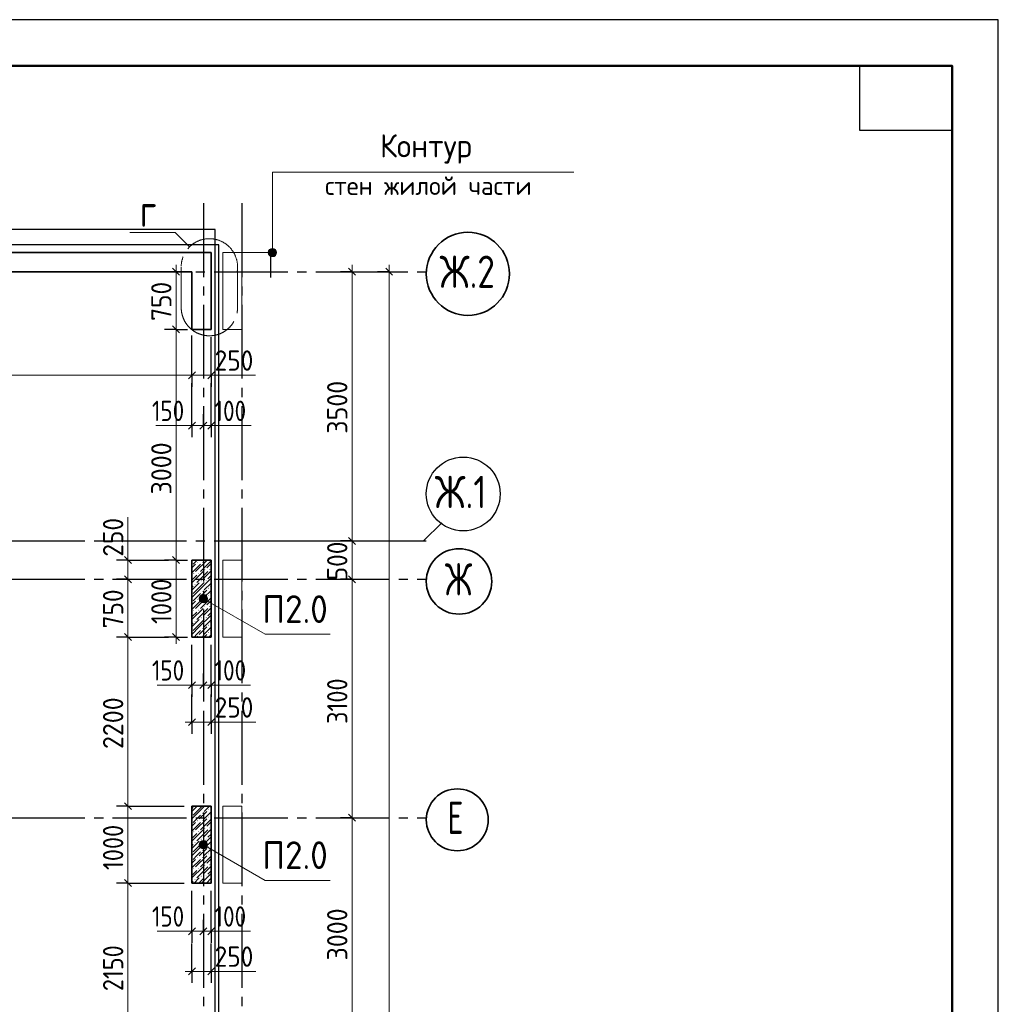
# Model space of a CAD drawing. Header units: millimetres. Extents: x 0 to 21000, y 0 to 14850.
# Tile 16 of 16: x 15698 to 21000, y 9515 to 14850. Entities that reach past the tile are written whole.
import ezdxf

# ---------------------------------------------------------------- set-up
doc = ezdxf.new("R2010")
doc.units = ezdxf.units.MM
doc.linetypes.add('______5', pattern=[550, 400, -50, 50, -50])
for name, color, linetype, lineweight in [('Standard', 7, 'Continuous', 25), ('ЖБ Пилон', 180, 'Continuous', 25), ('Общий01', 7, 'Continuous', 13), ('Позиционная метка диаметр_ шаг', 7, 'Continuous', 13), ('Позиционная метка линия выноска', 7, 'Continuous', 13), ('Примечания', 7, 'Continuous', 13), ('Размерная линия_ общее', 7, 'Continuous', 13)]:
    doc.layers.add(name, color=color, linetype=linetype, lineweight=lineweight)
for name, color, linetype, lineweight, true_color in [('ЖБ Плита Фундамента верхний уровень', 7, 'Continuous', 25, 0x783c14), ('ЖБ Стена верхний уровень', 7, 'Continuous', 25, 0x006e00), ('Колонна_ бетон', 7, 'Continuous', 50, 0xb4b496), ('Стена_ бетон несущ.', 7, 'Continuous', 70, 0xb4b496)]:
    doc.layers.add(name, color=color, linetype=linetype, lineweight=lineweight, true_color=true_color)
doc.layers.add('Оси', color=7, linetype='______5', true_color=0x656565)
doc.styles.add('ISOCPEUR', font='txt')

msp = doc.modelspace()

# ---------------------------------------------------------------- hatches: boundary and pattern name
at = {"layer": 'ЖБ Пилон', "linetype": 'Continuous', "lineweight": 18, "transparency": 33554687}
for points in [[(16658.7, 11909.5), (16661.2, 11912), (16663.8, 11909.5), (16661.2, 11907)], [(16685.7, 11910.5), (16688.2, 11913), (16690.7, 11910.5), (16688.2, 11908)], [(16638.8, 11849.5), (16641.3, 11852), (16643.8, 11849.5), (16641.3, 11847)], [(16665.7, 11850.5), (16668.2, 11853), (16670.7, 11850.5), (16668.2, 11848)], [(16698.8, 11869.5), (16701.3, 11872), (16703.8, 11869.5), (16701.3, 11867)], [(16725.7, 11870.5), (16728.2, 11873), (16730.7, 11870.5), (16728.2, 11868)], [(16645.7, 11790.5), (16648.2, 11793), (16650.7, 11790.5), (16648.2, 11788)], [(16678.8, 11809.5), (16681.3, 11812), (16683.8, 11809.5), (16681.3, 11807)], [(16705.7, 11810.5), (16708.2, 11813), (16710.7, 11810.5), (16708.2, 11808)], [(16685.7, 11750.5), (16688.2, 11753), (16690.7, 11750.5), (16688.2, 11748)], [(16718.8, 11769.5), (16721.3, 11772), (16723.8, 11769.5), (16721.3, 11767)], [(16658.7, 11709.5), (16661.2, 11712), (16663.8, 11709.5), (16661.2, 11707)], [(16685.7, 11710.5), (16688.2, 11713), (16690.7, 11710.5), (16688.2, 11708)], [(16718.8, 11729.5), (16721.3, 11732), (16723.8, 11729.5), (16721.3, 11727)], [(16638.8, 11649.5), (16641.3, 11652), (16643.8, 11649.5), (16641.3, 11647)], [(16665.7, 11650.5), (16668.2, 11653), (16670.7, 11650.5), (16668.2, 11648)], [(16698.8, 11669.5), (16701.3, 11672), (16703.8, 11669.5), (16701.3, 11667)], [(16725.7, 11670.5), (16728.2, 11673), (16730.7, 11670.5), (16728.2, 11668)], [(16645.7, 11590.5), (16648.2, 11593), (16650.7, 11590.5), (16648.2, 11588)], [(16678.8, 11609.5), (16681.3, 11612), (16683.8, 11609.5), (16681.3, 11607)], [(16705.7, 11610.5), (16708.2, 11613), (16710.7, 11610.5), (16708.2, 11608)], [(16685.7, 11550.5), (16688.2, 11553), (16690.7, 11550.5), (16688.2, 11548)], [(16718.8, 11569.5), (16721.3, 11572), (16723.8, 11569.5), (16721.3, 11567)], [(16718.8, 11529.5), (16721.3, 11532), (16723.8, 11529.5), (16721.3, 11527)], [(16658.7, 11509.5), (16661.2, 11512), (16663.8, 11509.5), (16661.2, 11507)], [(16685.7, 11510.5), (16688.2, 11513), (16690.7, 11510.5), (16688.2, 11508)], [(16648.6, 10588.5), (16648.2, 10588), (16647.7, 10588.5)], [(16718.8, 10569.5), (16721.3, 10572), (16723.8, 10569.5), (16721.3, 10567)], [(16658.7, 10509.5), (16661.2, 10512), (16663.8, 10509.5), (16661.2, 10507)], [(16685.7, 10550.5), (16688.2, 10553), (16690.7, 10550.5), (16688.2, 10548)], [(16685.7, 10510.5), (16688.2, 10513), (16690.7, 10510.5), (16688.2, 10508)], [(16718.8, 10529.5), (16721.3, 10532), (16723.8, 10529.5), (16721.3, 10527)], [(16698.8, 10469.5), (16701.3, 10472), (16703.8, 10469.5), (16701.3, 10467)], [(16725.7, 10470.5), (16728.2, 10473), (16730.7, 10470.5), (16728.2, 10468)], [(16638.8, 10449.5), (16641.3, 10452), (16643.8, 10449.5), (16641.3, 10447)], [(16665.7, 10450.5), (16668.2, 10453), (16670.7, 10450.5), (16668.2, 10448)], [(16678.8, 10409.5), (16681.3, 10412), (16683.8, 10409.5), (16681.3, 10407)], [(16705.7, 10410.5), (16708.2, 10413), (16710.7, 10410.5), (16708.2, 10408)], [(16645.7, 10390.5), (16648.2, 10393), (16650.7, 10390.5), (16648.2, 10388)], [(16685.7, 10350.5), (16688.2, 10353), (16690.7, 10350.5), (16688.2, 10348)], [(16718.8, 10369.5), (16721.3, 10372), (16723.8, 10369.5), (16721.3, 10367)], [(16658.7, 10309.5), (16661.2, 10312), (16663.8, 10309.5), (16661.2, 10307)], [(16685.7, 10310.5), (16688.2, 10313), (16690.7, 10310.5), (16688.2, 10308)], [(16718.8, 10329.5), (16721.3, 10332), (16723.8, 10329.5), (16721.3, 10327)], [(16638.8, 10249.5), (16641.3, 10252), (16643.8, 10249.5), (16641.3, 10247)], [(16665.7, 10250.5), (16668.2, 10253), (16670.7, 10250.5), (16668.2, 10248)], [(16698.8, 10269.5), (16701.3, 10272), (16703.8, 10269.5), (16701.3, 10267)], [(16725.7, 10270.5), (16728.2, 10273), (16730.7, 10270.5), (16728.2, 10268)], [(16645.7, 10190.5), (16648.2, 10193), (16650.7, 10190.5), (16648.2, 10188)], [(16678.8, 10209.5), (16681.3, 10212), (16683.8, 10209.5), (16681.3, 10207)], [(16705.7, 10210.5), (16708.2, 10213), (16710.7, 10210.5), (16708.2, 10208)], [(16721.1, 10171.8), (16721.3, 10172), (16721.4, 10171.8)]]:
    msp.add_hatch(color=7, dxfattribs=at).paths.add_polyline_path(points, flags=16)
at = {"layer": 'Общий01', "linetype": 'Continuous', "lineweight": 13, "transparency": 33554687}
for points in [[(17078.7, 13607.8), (17056.2, 13607.8), (17048.1, 13599.7)], [(17078.7, 13607.8), (17048.1, 13599.7), (17086.8, 13599.7)], [(17056.2, 13607.8), (17078.7, 13607.8), (17067.4, 13611)], [(17086.8, 13599.7), (17048.1, 13599.7), (17045, 13588.5)], [(17086.8, 13599.7), (17045, 13588.5), (17090, 13588.5)], [(17090, 13588.5), (17045, 13588.5), (17048.1, 13577.2)], [(17090, 13588.5), (17048.1, 13577.2), (17086.8, 13577.2)], [(17086.8, 13577.2), (17048.1, 13577.2), (17056.2, 13569.1)], [(17086.8, 13577.2), (17056.2, 13569.1), (17078.7, 13569.1)], [(17078.7, 13569.1), (17056.2, 13569.1), (17067.4, 13566)]]:
    msp.add_hatch(color=7, dxfattribs=at).paths.add_polyline_path(points)
at = {"layer": 'Позиционная метка линия выноска', "linetype": 'Continuous', "lineweight": 13, "transparency": 33554687}
for points in [[(16671.4, 11712.5), (16682.7, 11731.9), (16674.3, 11723.8)], [(16682.7, 11731.9), (16671.4, 11712.5), (16674.4, 11701.4)], [(16682.7, 11731.9), (16674.4, 11701.4), (16693.7, 11734.9)], [(16693.7, 11734.9), (16674.4, 11701.4), (16682.5, 11693)], [(16693.7, 11734.9), (16682.5, 11693), (16705, 11732)], [(16705, 11732), (16682.5, 11693), (16693.9, 11690.1)], [(16705, 11732), (16693.9, 11690.1), (16713.2, 11723.7)], [(16713.2, 11723.7), (16693.9, 11690.1), (16704.9, 11693.1)], [(16713.2, 11723.7), (16704.9, 11693.1), (16716.2, 11712.6)], [(16716.2, 11712.6), (16704.9, 11693.1), (16713.3, 11701.3)], [(16671.4, 10379.1), (16682.7, 10398.6), (16674.3, 10390.4)], [(16682.7, 10398.6), (16671.4, 10379.1), (16674.4, 10368.1)], [(16682.7, 10398.6), (16674.4, 10368.1), (16693.7, 10401.6)], [(16693.7, 10401.6), (16674.4, 10368.1), (16682.5, 10359.7)], [(16693.7, 10401.6), (16682.5, 10359.7), (16705, 10398.7)], [(16705, 10398.7), (16682.5, 10359.7), (16693.9, 10356.8)], [(16705, 10398.7), (16693.9, 10356.8), (16713.2, 10390.3)], [(16713.2, 10390.3), (16693.9, 10356.8), (16704.9, 10359.8)], [(16713.2, 10390.3), (16704.9, 10359.8), (16716.2, 10379.3)], [(16716.2, 10379.3), (16704.9, 10359.8), (16713.3, 10367.9)]]:
    msp.add_hatch(color=7, dxfattribs=at).paths.add_polyline_path(points)

# ---------------------------------------------------------------- linework, layer by layer
at = {"layer": 'Standard', "color": 7, "linetype": 'Continuous', "lineweight": 35, "transparency": 33554687}
for p, q in [((20750, 13800), (20750, 10250)), ((20750, 13600), (20750, 10050))]:
    msp.add_line(p, q, dxfattribs=at)
at = {"layer": 'Standard', "color": 7, "linetype": '______5', "lineweight": 13, "transparency": 33554687}
for p, q in [((16573.2, 13289.9), (16573.2, 13510.8)), ((16878.5, 13289.9), (16878.5, 13510.8))]:
    msp.add_line(p, q, dxfattribs=at)
at = {"layer": 'Standard', "color": 7, "linetype": 'Continuous', "lineweight": 50, "transparency": 33554687}
msp.add_line((20750, 13550), (20750, 11600), dxfattribs=at)
at = {"layer": 'Standard', "color": 7, "linetype": 'Continuous', "lineweight": 25, "transparency": 33554687}
for points in [[(0, 0), (21000, 0), (21000, 14850), (0, 14850), (0, 0)], [(20750, 14600), (20750, 14250), (20250, 14250), (20250, 14600), (20750, 14600)]]:
    msp.add_lwpolyline(points, close=True, dxfattribs=at)
at = {"layer": 'Standard', "color": 7, "linetype": 'Continuous', "lineweight": 50, "transparency": 33554687}
msp.add_lwpolyline([(1000, 14600), (20750, 14600), (20750, 250), (1000, 250), (1000, 14600)], close=True, dxfattribs=at)
at = {"layer": 'Standard', "color": 7, "linetype": 'Continuous', "lineweight": 13, "transparency": 33554687}
msp.add_lwpolyline([(16617.9, 13618.7), (16540.3, 13696.4), (16295.3, 13696.4)], dxfattribs=at)
at = {"layer": 'Standard', "color": 254, "linetype": 'Continuous', "lineweight": -3, "true_color": 0xc4c4ff, "transparency": 33554687}
msp.add_lwpolyline([(3318.8, 4255.2), (16777.1, 4255.2), (16777.1, 13630.2), (3318.8, 13630.2), (3318.8, 4255.2)], dxfattribs=at)
at = {"layer": 'Standard', "color": 7, "linetype": '______5', "lineweight": 13, "transparency": 33554687}
for centre, start, end in [((16725.9, 13510.8), 350.0216, 189.9784), ((16725.9, 13289.9), 180, 0)]:
    msp.add_arc(centre, 152.6, start, end, dxfattribs=at)
at = {"layer": 'ЖБ Пилон', "color": 7, "linetype": 'Continuous', "lineweight": 35, "transparency": 33554687}
for p, q in [((16735.5, 11921.8), (16631.3, 11921.8)), ((16631.3, 11921.8), (16631.3, 11505.2)), ((16631.3, 11921.8), (16631.3, 11505.2)), ((16735.5, 11921.8), (16631.3, 11921.8)), ((16735.5, 11505.2), (16735.5, 11921.8)), ((16735.5, 11505.2), (16735.5, 11921.8)), ((16631.3, 11505.2), (16735.5, 11505.2)), ((16631.3, 11505.2), (16735.5, 11505.2)), ((16735.5, 10588.5), (16631.3, 10588.5)), ((16631.3, 10588.5), (16631.3, 10171.8)), ((16631.3, 10588.5), (16631.3, 10171.8)), ((16735.5, 10588.5), (16631.3, 10588.5)), ((16735.5, 10171.8), (16735.5, 10588.5)), ((16735.5, 10171.8), (16735.5, 10588.5)), ((16631.3, 10171.8), (16735.5, 10171.8)), ((16631.3, 10171.8), (16735.5, 10171.8))]:
    msp.add_line(p, q, dxfattribs=at)
at = {"layer": 'ЖБ Пилон', "color": 251, "linetype": 'Continuous', "lineweight": 18, "true_color": 0x494949, "transparency": 33554687}
for p, q in [((16633.6, 11921.8), (16631.3, 11919.5)), ((16678.2, 11900.5), (16631.3, 11853.7)), ((16631.3, 11879.5), (16651.3, 11899.5)), ((16638.2, 11900.5), (16658.2, 11920.5)), ((16711.2, 11919.5), (16651.3, 11859.5)), ((16658.2, 11920.5), (16659.4, 11921.8)), ((16673.6, 11921.8), (16671.3, 11919.5)), ((16735.5, 11917.8), (16678.2, 11860.5)), ((16699.4, 11921.8), (16698.2, 11920.5)), ((16735.5, 11903.7), (16711.2, 11879.5)), ((16631.3, 11799.5), (16691.3, 11859.5)), ((16718.2, 11860.5), (16658.2, 11800.5)), ((16735.5, 11863.7), (16691.3, 11819.5)), ((16658.2, 11840.5), (16631.3, 11813.7)), ((16671.3, 11799.5), (16631.3, 11759.5)), ((16698.2, 11800.5), (16638.2, 11740.5)), ((16671.3, 11759.5), (16731.3, 11819.5)), ((16735.5, 11797.8), (16698.2, 11760.5)), ((16718.2, 11820.5), (16735.5, 11837.8)), ((16631.3, 11773.7), (16638.2, 11780.5)), ((16671.3, 11759.5), (16631.3, 11719.5)), ((16658.2, 11720.5), (16678.2, 11740.5)), ((16711.2, 11759.5), (16671.3, 11719.5)), ((16735.5, 11757.8), (16698.2, 11720.5)), ((16735.5, 11783.7), (16731.3, 11779.5)), ((16731.3, 11739.5), (16735.5, 11743.7)), ((16678.2, 11700.5), (16631.3, 11653.7)), ((16631.3, 11679.5), (16651.3, 11699.5)), ((16638.2, 11700.5), (16658.2, 11720.5)), ((16711.2, 11719.5), (16651.3, 11659.5)), ((16735.5, 11717.8), (16678.2, 11660.5)), ((16735.5, 11703.7), (16711.2, 11679.5)), ((16631.3, 11599.5), (16691.3, 11659.5)), ((16658.2, 11640.5), (16631.3, 11613.7)), ((16718.2, 11660.5), (16658.2, 11600.5)), ((16735.5, 11663.7), (16691.3, 11619.5)), ((16718.2, 11620.5), (16735.5, 11637.8)), ((16671.3, 11599.5), (16631.3, 11559.5)), ((16631.3, 11573.7), (16638.2, 11580.5)), ((16698.2, 11600.5), (16638.2, 11540.5)), ((16671.3, 11559.5), (16731.3, 11619.5)), ((16735.5, 11597.8), (16698.2, 11560.5)), ((16735.5, 11583.7), (16731.3, 11579.5)), ((16671.3, 11559.5), (16631.3, 11519.5)), ((16658.2, 11520.5), (16678.2, 11540.5)), ((16711.2, 11559.5), (16671.3, 11519.5)), ((16735.5, 11557.8), (16698.2, 11520.5)), ((16731.3, 11539.5), (16735.5, 11543.7)), ((16642.8, 11505.2), (16658.2, 11520.5)), ((16711.2, 11519.5), (16696.9, 11505.2)), ((16735.5, 11517.8), (16722.8, 11505.2)), ((16660.3, 10588.5), (16631.3, 10559.5)), ((16631.3, 10573.7), (16638.2, 10580.5)), ((16686.1, 10588.5), (16638.2, 10540.5)), ((16671.3, 10559.5), (16700.3, 10588.5)), ((16726.1, 10588.5), (16698.2, 10560.5)), ((16735.5, 10583.7), (16731.3, 10579.5)), ((16671.3, 10559.5), (16631.3, 10519.5)), ((16638.2, 10500.5), (16658.2, 10520.5)), ((16711.2, 10519.5), (16651.3, 10459.5)), ((16658.2, 10520.5), (16678.2, 10540.5)), ((16711.2, 10559.5), (16671.3, 10519.5)), ((16735.5, 10517.8), (16678.2, 10460.5)), ((16735.5, 10557.8), (16698.2, 10520.5)), ((16731.3, 10539.5), (16735.5, 10543.7)), ((16678.2, 10500.5), (16631.3, 10453.7)), ((16631.3, 10479.5), (16651.3, 10499.5)), ((16631.3, 10399.5), (16691.3, 10459.5)), ((16718.2, 10460.5), (16658.2, 10400.5)), ((16735.5, 10463.7), (16691.3, 10419.5)), ((16735.5, 10503.7), (16711.2, 10479.5)), ((16658.2, 10440.5), (16631.3, 10413.7)), ((16671.3, 10359.5), (16731.3, 10419.5)), ((16718.2, 10420.5), (16735.5, 10437.8)), ((16671.3, 10399.5), (16631.3, 10359.5)), ((16631.3, 10373.7), (16638.2, 10380.5)), ((16671.3, 10359.5), (16631.3, 10319.5)), ((16698.2, 10400.5), (16638.2, 10340.5)), ((16711.2, 10359.5), (16671.3, 10319.5)), ((16735.5, 10397.8), (16698.2, 10360.5)), ((16735.5, 10357.8), (16698.2, 10320.5)), ((16735.5, 10383.7), (16731.3, 10379.5)), ((16678.2, 10300.5), (16631.3, 10253.7)), ((16631.3, 10279.5), (16651.3, 10299.5)), ((16638.2, 10300.5), (16658.2, 10320.5)), ((16711.2, 10319.5), (16651.3, 10259.5)), ((16658.2, 10320.5), (16678.2, 10340.5)), ((16735.5, 10317.8), (16678.2, 10260.5)), ((16735.5, 10303.7), (16711.2, 10279.5)), ((16731.3, 10339.5), (16735.5, 10343.7)), ((16631.3, 10199.5), (16691.3, 10259.5)), ((16718.2, 10260.5), (16658.2, 10200.5)), ((16735.5, 10263.7), (16691.3, 10219.5)), ((16658.2, 10240.5), (16631.3, 10213.7)), ((16671.3, 10199.5), (16643.6, 10171.8)), ((16698.2, 10200.5), (16669.5, 10171.8)), ((16683.6, 10171.8), (16731.3, 10219.5)), ((16735.5, 10197.8), (16709.5, 10171.8)), ((16718.2, 10220.5), (16735.5, 10237.8)), ((16631.3, 10173.7), (16638.2, 10180.5)), ((16735.5, 10183.7), (16731.3, 10179.5))]:
    msp.add_line(p, q, dxfattribs=at)
at = {"layer": 'ЖБ Плита Фундамента верхний уровень', "color": 253, "linetype": 'Continuous', "lineweight": -3, "true_color": 0xa0a0a0, "transparency": 33554687}
for p, q in [((16756.3, 13713.5), (3631.3, 13713.5)), ((16756.3, 4171.8), (16756.3, 13713.5))]:
    msp.add_line(p, q, dxfattribs=at)
at = {"layer": 'ЖБ Стена верхний уровень', "color": 7, "linetype": 'Continuous', "lineweight": 35, "transparency": 33554687}
for p, q in [((16631.3, 13588.5), (3756.3, 13588.5)), ((16631.3, 13588.5), (12449.2, 13588.5)), ((16735.5, 13588.5), (16631.3, 13588.5)), ((16735.5, 13588.5), (16631.3, 13588.5)), ((16735.5, 13171.8), (16735.5, 13588.5)), ((16735.5, 13171.8), (16735.5, 13588.5)), ((14027.1, 13484.3), (16631.3, 13484.3)), ((15364.6, 13484.3), (16631.3, 13484.3)), ((16631.3, 13484.3), (16631.3, 13171.8)), ((16631.3, 13484.3), (16631.3, 13171.8)), ((16631.3, 13171.8), (16735.5, 13171.8)), ((16631.3, 13171.8), (16735.5, 13171.8))]:
    msp.add_line(p, q, dxfattribs=at)
at = {"layer": 'Колонна_ бетон', "color": 251, "linetype": 'Continuous', "lineweight": 13, "true_color": 0x575757, "transparency": 33554687}
for p, q in [((16798, 11921.8), (16798, 11505.2)), ((16902.1, 11921.8), (16798, 11921.8)), ((16902.1, 11505.2), (16902.1, 11921.8)), ((16798, 11505.2), (16902.1, 11505.2)), ((16798, 10588.5), (16798, 10171.8)), ((16902.1, 10588.5), (16798, 10588.5)), ((16902.1, 10171.8), (16902.1, 10588.5)), ((16798, 10171.8), (16902.1, 10171.8))]:
    msp.add_line(p, q, dxfattribs=at)
at = {"layer": 'Общий01', "color": 7, "linetype": 'Continuous', "lineweight": 13, "transparency": 33554687}
for p, q in [((17067.4, 13611), (17067.4, 13611)), ((17045, 13588.5), (17045, 13588.5)), ((17067.4, 13566), (17067.4, 13566)), ((17090, 13588.5), (17090, 13588.5))]:
    msp.add_line(p, q, dxfattribs=at)
msp.add_lwpolyline([(18700.8, 14023.2), (17067.4, 14023.2), (17067.4, 13588.5)], dxfattribs=at)
msp.add_circle((17067.4, 13588.5), 22.5, dxfattribs=at)
at = {"layer": 'Оси', "color": 8, "linetype": '______5', "lineweight": -3, "transparency": 33554687}
for p, q in [((16693.8, 13855.1), (16693.8, 3536.5)), ((16902.1, 13855.1), (16902.1, 3464.8)), ((3001.7, 13484.3), (17901.2, 13484.3)), ((3001.7, 12026), (17901.2, 12026)), ((3001.7, 11817.7), (17901.2, 11817.7)), ((3001.7, 10526), (17901.2, 10526))]:
    msp.add_line(p, q, dxfattribs=at)
at = {"layer": 'Оси', "color": 7, "linetype": 'Continuous', "lineweight": 25, "transparency": 33554687}
msp.add_lwpolyline([(17053.2, 12026), (17886.5, 12026), (17984.5, 12123.9)], dxfattribs=at)
at = {"layer": 'Оси', "color": 7, "linetype": 'Continuous', "lineweight": 35, "transparency": 33554687}
for centre, radius in [((18126.4, 13473), 225.2), ((18078.5, 11806.3), 177.3), ((18068.9, 10514.6), 167.7)]:
    msp.add_circle(centre, radius, dxfattribs=at)
at = {"layer": 'Оси', "color": 7, "linetype": 'Continuous', "lineweight": 25, "transparency": 33554687}
msp.add_circle((18101.2, 12280.3), 200, dxfattribs=at)
at = {"layer": 'Позиционная метка линия выноска', "color": 7, "linetype": 'Continuous', "lineweight": 13, "transparency": 33554687}
for p, q in [((16674.3, 11723.8), (16674.3, 11723.8)), ((16682.5, 11693), (16682.5, 11693)), ((16705, 11732), (16705, 11732)), ((16713.3, 11701.3), (16713.3, 11701.3)), ((16674.3, 10390.4), (16674.3, 10390.4)), ((16682.5, 10359.7), (16682.5, 10359.7)), ((16705, 10398.7), (16705, 10398.7)), ((16713.3, 10367.9), (16713.3, 10367.9))]:
    msp.add_line(p, q, dxfattribs=at)
for points in [[(16693.8, 11712.5), (17027.4, 11519.9), (17380.7, 11519.9)], [(16693.8, 10379.2), (17027.4, 10186.6), (17380.7, 10186.6)]]:
    msp.add_lwpolyline(points, dxfattribs=at)
for centre in [(16693.8, 11712.5), (16693.8, 10379.2)]:
    msp.add_circle(centre, 22.5, dxfattribs=at)
at = {"layer": 'Примечания', "color": 7, "linetype": 'Continuous', "lineweight": 13, "transparency": 33554687}
for p, q in [((16735.5, 12923.1), (16975.9, 12923.1)), ((16631.3, 12650.4), (16435, 12650.4)), ((16735.5, 12650.4), (16951.7, 12650.4)), ((16284.4, 11921.8), (16284.4, 12155.2)), ((16631.3, 11244.3), (16443.8, 11244.3)), ((16735.5, 11244.3), (16948, 11244.3)), ((16735.5, 11043.5), (16977.1, 11043.5)), ((16631.3, 9911), (16443.8, 9911)), ((16735.5, 9911), (16948, 9911)), ((16735.5, 9693.5), (16977.1, 9693.5))]:
    msp.add_line(p, q, dxfattribs=at)
at = {"layer": 'Размерная линия_ общее', "color": 7, "linetype": 'Continuous', "lineweight": 25, "transparency": 33554687}
for p, q in [((16564.3, 13465.6), (16526.8, 13503.1)), ((17517.4, 13465.6), (17479.9, 13503.1)), ((17718.6, 13465.6), (17681.1, 13503.1)), ((16564.3, 13153.1), (16526.8, 13190.6)), ((16612.5, 12904.3), (16650, 12941.8)), ((16716.7, 12904.3), (16754.2, 12941.8)), ((16612.5, 12631.7), (16650, 12669.2)), ((16675, 12631.7), (16712.5, 12669.2)), ((16716.7, 12631.7), (16754.2, 12669.2)), ((17517.4, 12007.2), (17479.9, 12044.7)), ((16303.1, 11903.1), (16265.6, 11940.6)), ((16564.3, 11903.1), (16526.8, 11940.6)), ((16303.1, 11798.9), (16265.6, 11836.4)), ((17517.4, 11798.9), (17479.9, 11836.4)), ((16303.1, 11486.4), (16265.6, 11523.9)), ((16564.3, 11486.4), (16526.8, 11523.9)), ((16612.5, 11225.6), (16650, 11263.1)), ((16675, 11225.6), (16712.5, 11263.1)), ((16716.7, 11225.6), (16754.2, 11263.1)), ((16612.5, 11024.8), (16650, 11062.3)), ((16716.7, 11024.8), (16754.2, 11062.3)), ((16303.1, 10569.7), (16265.6, 10607.2)), ((17517.4, 10507.2), (17479.9, 10544.7)), ((16303.1, 10153.1), (16265.6, 10190.6)), ((16612.5, 9892.3), (16650, 9929.8)), ((16675, 9892.3), (16712.5, 9929.8)), ((16716.7, 9892.3), (16754.2, 9929.8)), ((16612.5, 9674.8), (16650, 9712.3)), ((16716.7, 9674.8), (16754.2, 9712.3))]:
    msp.add_line(p, q, dxfattribs=at)
at = {"layer": 'Размерная линия_ общее', "color": 7, "linetype": 'Continuous', "lineweight": 13, "transparency": 33554687}
for p, q in [((16545.6, 13484.3), (16545.6, 13521.8)), ((17498.6, 13484.3), (17498.6, 13521.8)), ((17699.9, 13484.3), (17699.9, 13521.8)), ((16545.6, 13171.8), (16545.6, 13484.3)), ((17498.6, 12026), (17498.6, 13484.3)), ((16545.6, 11921.8), (16545.6, 13171.8)), ((14027.1, 12923.1), (16631.3, 12923.1)), ((16631.3, 12923.1), (16735.5, 12923.1)), ((16735.5, 12923.1), (16773, 12923.1)), ((16631.3, 12650.4), (16593.8, 12650.4)), ((16631.3, 12650.4), (16693.8, 12650.4)), ((16693.8, 12650.4), (16735.5, 12650.4)), ((16735.5, 12650.4), (16773, 12650.4)), ((17498.6, 11817.7), (17498.6, 12026)), ((16284.4, 11921.8), (16284.4, 11959.3)), ((16284.4, 11817.7), (16284.4, 11921.8)), ((16284.4, 11505.2), (16284.4, 11817.7)), ((17498.6, 10526), (17498.6, 11817.7)), ((16284.4, 10588.5), (16284.4, 11505.2)), ((16545.6, 11505.2), (16545.6, 11467.7)), ((16631.3, 11244.3), (16593.8, 11244.3)), ((16631.3, 11244.3), (16693.8, 11244.3)), ((16693.8, 11244.3), (16735.5, 11244.3)), ((16735.5, 11244.3), (16773, 11244.3)), ((16631.3, 11043.5), (16593.8, 11043.5)), ((16631.3, 11043.5), (16735.5, 11043.5)), ((16735.5, 11043.5), (16773, 11043.5)), ((16284.4, 10171.8), (16284.4, 10588.5)), ((17498.6, 9276), (17498.6, 10526)), ((16284.4, 9276), (16284.4, 10171.8)), ((16631.3, 9911), (16593.8, 9911)), ((16631.3, 9911), (16693.8, 9911)), ((16693.8, 9911), (16735.5, 9911)), ((16735.5, 9911), (16773, 9911)), ((16631.3, 9693.5), (16593.8, 9693.5)), ((16631.3, 9693.5), (16735.5, 9693.5)), ((16735.5, 9693.5), (16773, 9693.5))]:
    msp.add_line(p, q, dxfattribs=at)
at = {"layer": 'Размерная линия_ общее', "color": 7, "linetype": 'Continuous', "lineweight": -3, "transparency": 33554687}
for p, q in [((16545.6, 13484.3), (16483.1, 13484.3)), ((16545.6, 13484.3), (16608.1, 13484.3)), ((16545.6, 13484.3), (16545.6, 13484.3)), ((17498.6, 13484.3), (17436.1, 13484.3)), ((17498.6, 13484.3), (17561.1, 13484.3)), ((17699.9, 13484.3), (17637.4, 13484.3)), ((17699.9, 13484.3), (17762.4, 13484.3)), ((17699.9, 13484.3), (17769.9, 13484.3)), ((16545.6, 13171.8), (16483.1, 13171.8)), ((16545.6, 13171.8), (16608.1, 13171.8)), ((16545.6, 13171.8), (16589.6, 13171.8)), ((16631.3, 12923.1), (16631.3, 12985.6)), ((16735.5, 12923.1), (16735.5, 12985.6)), ((16631.3, 12923.1), (16631.3, 12860.6)), ((16735.5, 12923.1), (16735.5, 12860.6)), ((16631.3, 12650.4), (16631.3, 12713)), ((16693.8, 12650.4), (16693.8, 12713)), ((16735.5, 12650.4), (16735.5, 12713)), ((16631.3, 12650.4), (16631.3, 12587.9)), ((16693.8, 12650.4), (16693.8, 12587.9)), ((16693.8, 12650.4), (16693.8, 12650.4)), ((16735.5, 12650.4), (16735.5, 12587.9)), ((17498.6, 12026), (17436.1, 12026)), ((17498.6, 12026), (17561.1, 12026)), ((16284.4, 11921.8), (16221.9, 11921.8)), ((16284.4, 11921.8), (16346.9, 11921.8)), ((16284.4, 11921.8), (16503.9, 11921.8)), ((16545.6, 11921.8), (16483.1, 11921.8)), ((16545.6, 11921.8), (16608.1, 11921.8)), ((16545.6, 11921.8), (16589.6, 11921.8)), ((16284.4, 11817.7), (16221.9, 11817.7)), ((16284.4, 11817.7), (16346.9, 11817.7)), ((16284.4, 11817.7), (16284.4, 11817.7)), ((17498.6, 11817.7), (17436.1, 11817.7)), ((17498.6, 11817.7), (17561.1, 11817.7)), ((16284.4, 11505.2), (16221.9, 11505.2)), ((16284.4, 11505.2), (16346.9, 11505.2)), ((16284.4, 11505.2), (16503.9, 11505.2)), ((16545.6, 11505.2), (16483.1, 11505.2)), ((16545.6, 11505.2), (16608.1, 11505.2)), ((16545.6, 11505.2), (16589.6, 11505.2)), ((16631.3, 11244.3), (16631.3, 11306.8)), ((16693.8, 11244.3), (16693.8, 11306.8)), ((16735.5, 11244.3), (16735.5, 11306.8)), ((16631.3, 11244.3), (16631.3, 11181.8)), ((16693.8, 11244.3), (16693.8, 11181.8)), ((16693.8, 11244.3), (16693.8, 11244.3)), ((16735.5, 11244.3), (16735.5, 11181.8)), ((16631.3, 11043.5), (16631.3, 11194.3)), ((16735.5, 11043.5), (16735.5, 11194.3)), ((16631.3, 11043.5), (16631.3, 11106)), ((16735.5, 11043.5), (16735.5, 11106)), ((16631.3, 11043.5), (16631.3, 10981)), ((16735.5, 11043.5), (16735.5, 10981)), ((16284.4, 10588.5), (16221.9, 10588.5)), ((16284.4, 10588.5), (16346.9, 10588.5)), ((16284.4, 10588.5), (16589.6, 10588.5)), ((17498.6, 10526), (17436.1, 10526)), ((17498.6, 10526), (17561.1, 10526)), ((16284.4, 10171.8), (16221.9, 10171.8)), ((16284.4, 10171.8), (16346.9, 10171.8)), ((16284.4, 10171.8), (16589.6, 10171.8)), ((16631.3, 9911), (16631.3, 9973.5)), ((16693.8, 9911), (16693.8, 9973.5)), ((16735.5, 9911), (16735.5, 9973.5)), ((16631.3, 9911), (16631.3, 9848.5)), ((16693.8, 9911), (16693.8, 9848.5)), ((16693.8, 9911), (16693.8, 9911)), ((16735.5, 9911), (16735.5, 9848.5)), ((16631.3, 9693.5), (16631.3, 9844.3)), ((16735.5, 9693.5), (16735.5, 9844.3)), ((16631.3, 9693.5), (16631.3, 9756)), ((16735.5, 9693.5), (16735.5, 9756)), ((16631.3, 9693.5), (16631.3, 9631)), ((16735.5, 9693.5), (16735.5, 9631))]:
    msp.add_line(p, q, dxfattribs=at)
at = {"layer": 'Размерная линия_ общее', "color": 7, "linetype": 'Continuous', "lineweight": 13, "transparency": 33554687}
for points in [[(17699.9, 4359.3), (17699.9, 8727), (17699.9, 8727), (17699.9, 13484.3)], [(16545.6, 11505.2), (16545.6, 11535.5), (16545.6, 11535.5), (16545.6, 11921.8)]]:
    msp.add_lwpolyline(points, dxfattribs=at)
at = {"layer": 'Размерная линия_ общее', "color": 7, "linetype": 'Continuous', "lineweight": -3, "transparency": 33554687}
for points in [[(16631.3, 12923.1), (16631.3, 12931.6), (16631.3, 12931.6), (16631.3, 13139.1)], [(16735.5, 12923.1), (16735.5, 12931.6), (16735.5, 12931.6), (16735.5, 13130.2)], [(16631.3, 12650.4), (16631.3, 12659), (16631.3, 12659), (16631.3, 12770), (16631.3, 12770), (16631.3, 12881.4)], [(16735.5, 12650.4), (16735.5, 12659), (16735.5, 12659), (16735.5, 12819.6), (16735.5, 12819.6), (16735.5, 12881.4)], [(16631.3, 11244.3), (16631.3, 11252.8), (16631.3, 11252.8), (16631.3, 11435.2), (16631.3, 11435.2), (16631.3, 11463.5)], [(16735.5, 11244.3), (16735.5, 11252.8), (16735.5, 11252.8), (16735.5, 11463.5)], [(16631.3, 9911), (16631.3, 9919.5), (16631.3, 9919.5), (16631.3, 10130.2)], [(16735.5, 9911), (16735.5, 9919.5), (16735.5, 9919.5), (16735.5, 10130.2)]]:
    msp.add_lwpolyline(points, dxfattribs=at)
at = {"layer": 'Стена_ бетон несущ.', "color": 251, "linetype": 'Continuous', "lineweight": -3, "true_color": 0x575757, "transparency": 33554687}
msp.add_line((17057.7, 13606.4), (17057.7, 13453.9), dxfattribs=at)
at = {"layer": 'Стена_ бетон несущ.', "color": 251, "linetype": 'Continuous', "lineweight": 13, "true_color": 0x575757, "transparency": 33554687}
for p, q in [((17057.7, 13588.5), (16798, 13588.5)), ((16798, 13588.5), (16798, 13171.8)), ((16902.1, 13171.8), (16902.1, 13484.3)), ((16902.1, 13484.3), (17057.7, 13484.3)), ((16798, 13171.8), (16902.1, 13171.8))]:
    msp.add_line(p, q, dxfattribs=at)

# ---------------------------------------------------------------- texts
at = {"layer": 'Общий01', "color": 7, "linetype": 'Continuous', "lineweight": 25, "transparency": 33554687, "attachment_point": 7, "style": 'ISOCPEUR'}
for s, insert, char_height, width in [('\\W0.96;Контур', (17649.8, 14070.3), 125, 621.952), ('\\W0.98;стен жилой части', (17352.9, 13900.3), 100, 1198.662)]:
    msp.add_mtext(s, dxfattribs=dict(at, insert=insert, char_height=char_height, width=width))
at = {"layer": 'Общий01', "color": 7, "linetype": 'Continuous', "lineweight": 35, "transparency": 33554687, "insert": (16349.6, 13727.9), "char_height": 175, "width": 190.405, "attachment_point": 7, "style": 'ISOCPEUR'}
msp.add_mtext('\\W0.78;г', dxfattribs=at)
at = {"layer": 'Оси', "color": 7, "linetype": 'Continuous', "lineweight": 35, "transparency": 33554687, "char_height": 175, "attachment_point": 7, "style": 'ISOCPEUR'}
for s, insert, width in [('\\W0.80;Ж.2', (17973.3, 13396.8), 375.676), ('\\W0.82;Ж.1', (17946.9, 12203.5), 386.512), ('\\W0.73;Ж', (18002, 11730.2), 216.931), ('\\W0.68;Е', (18015.3, 10438.5), 166.602)]:
    msp.add_mtext(s, dxfattribs=dict(at, insert=insert, width=width))
at = {"layer": 'Позиционная метка диаметр_ шаг', "color": 7, "linetype": 'Continuous', "lineweight": 25, "transparency": 33554687, "char_height": 150, "width": 444.115, "attachment_point": 7, "style": 'ISOCPEUR'}
for insert in [(17012, 11581.3), (17012, 10248)]:
    msp.add_mtext('\\W0.93;П2.0', dxfattribs=dict(at, insert=insert))
at = {"layer": 'Размерная линия_ общее', "color": 7, "linetype": 'Continuous', "lineweight": 25, "transparency": 33554687, "char_height": 110, "attachment_point": 7, "rotation": 90, "style": 'ISOCPEUR'}
for s, insert, width in [('\\W0.91;750', (16520.6, 13218.1), 280.994), ('\\W0.93;3500', (17473.6, 12606.7), 359.047), ('\\W0.93;3000', (16520.6, 12277.5), 359.054), ('\\W0.91;250', (16259.4, 11940.6), 280.998), ('\\W0.91;500', (17473.6, 11812.2), 280.994), ('\\W0.87;1000', (16520.6, 11576), 333.451), ('\\W0.91;750', (16259.4, 11551.4), 280.994), ('\\W0.87;3100', (17473.6, 11034.3), 333.451), ('\\W0.93;2200', (16259.4, 10898.3), 359.047), ('\\W0.87;1000', (16259.4, 10242.7), 333.451), ('\\W0.93;3000', (17473.6, 9752.5), 359.047), ('\\W0.87;2150', (16259.4, 9586.4), 333.455)]:
    msp.add_mtext(s, dxfattribs=dict(at, insert=insert, width=width))
at = {"layer": 'Размерная линия_ общее', "color": 7, "linetype": 'Continuous', "lineweight": 25, "transparency": 33554687, "char_height": 110, "attachment_point": 7, "style": 'ISOCPEUR'}
for s, insert, width in [('\\W0.91;250', (16754.2, 12948.1), 280.998), ('\\W0.83;150', (16414.5, 12675.4), 254.286), ('\\W0.83;100', (16754.2, 12675.4), 254.289), ('\\W0.83;150', (16414.5, 11269.3), 254.286), ('\\W0.83;100', (16754.2, 11269.3), 254.289), ('\\W0.91;250', (16754.2, 11068.5), 280.998), ('\\W0.83;150', (16414.5, 9936), 254.286), ('\\W0.83;100', (16754.2, 9936), 254.289), ('\\W0.91;250', (16754.2, 9718.5), 280.998)]:
    msp.add_mtext(s, dxfattribs=dict(at, insert=insert, width=width))

doc.saveas('drawing.dxf')
